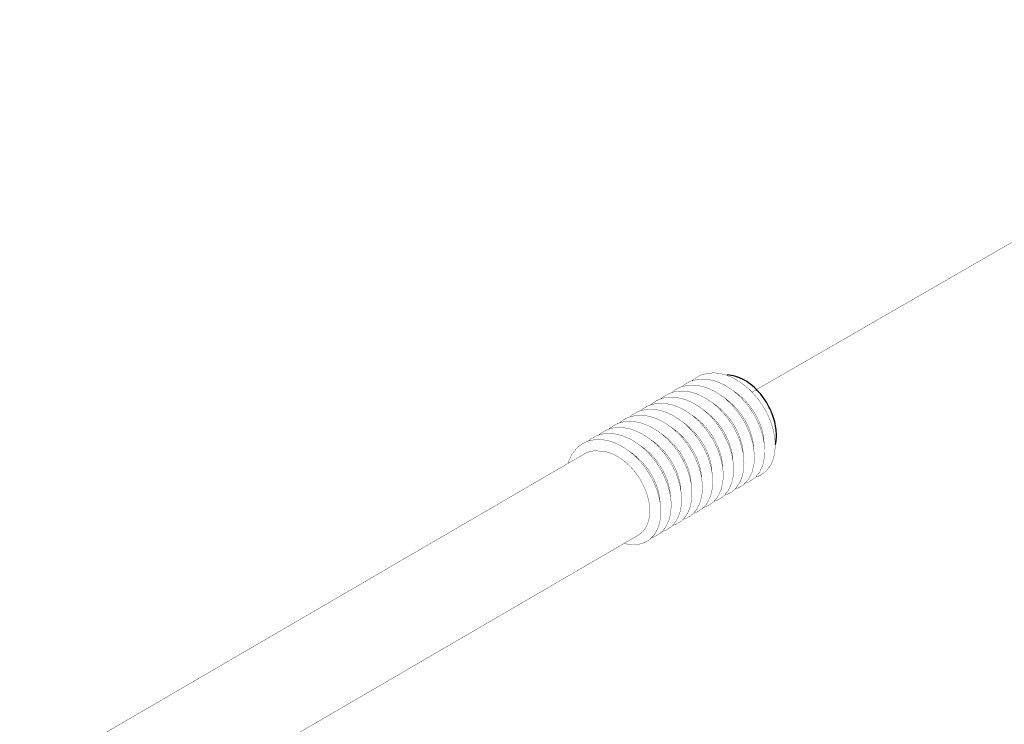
# Model space of a CAD drawing. Header units: millimetres. Extents: x -1449 to 178, y 1446 to 3804.
# Tile 6 of 20: x -1031 to -985, y 1847 to 1880. Entities that reach past the tile are written whole.
import ezdxf

# ---------------------------------------------------------------- set-up
doc = ezdxf.new("R2010")
doc.units = ezdxf.units.MM
doc.linetypes.add('DOT_CENTER', pattern=[14, 12, -1, 0, -1])
doc.layers.add('1', color=7, linetype='Continuous')

# ---------------------------------------------------------------- blocks, each defined once
blk = doc.blocks.new('124100000342A-M3X60___19', base_point=(235.313, 26.294))
at = {"color": 7, "linetype": 'Continuous', "const_width": 0.01}
for points in [[(276.452, 53.971), (276.612, 54.023)], [(276.612, 54.023), (276.695, 54.038)], [(276.695, 54.038), (276.872, 54.047)], [(276.872, 54.047), (276.961, 54.041)], [(276.961, 54.041), (277.148, 54.007)], [(277.148, 54.007), (277.24, 53.981)], [(275.913, 53.652), (276.117, 53.778)], [(276.117, 53.778), (276.131, 53.784)], [(276.131, 53.784), (276.359, 53.849)], [(276.194, 53.802), (276.239, 53.842)], [(276.239, 53.842), (276.383, 53.938)], [(276.359, 53.849), (276.375, 53.851)], [(276.375, 53.851), (276.625, 53.857)], [(276.383, 53.938), (276.452, 53.971)], [(276.625, 53.857), (276.641, 53.855)], [(276.641, 53.855), (276.893, 53.802)], [(276.893, 53.802), (276.919, 53.794)], [(276.919, 53.794), (277.174, 53.686)], [(277.24, 53.981), (277.275, 53.983)], [(277.24, 53.981), (277.423, 53.908)], [(277.423, 53.908), (277.52, 53.859)], [(277.52, 53.859), (277.698, 53.749)], [(277.698, 53.749), (277.792, 53.68)], [(275.374, 53.351), (275.491, 53.41)], [(275.491, 53.41), (275.605, 53.45)], [(275.566, 53.436), (275.599, 53.469)], [(275.599, 53.469), (275.647, 53.506)], [(275.605, 53.45), (275.735, 53.477)], [(275.647, 53.506), (275.811, 53.598)], [(275.735, 53.477), (275.863, 53.487)], [(275.811, 53.598), (275.868, 53.62)], [(275.863, 53.487), (276.001, 53.481)], [(275.868, 53.62), (276.055, 53.665)], [(275.889, 53.625), (275.913, 53.652)], [(276.001, 53.481), (276.133, 53.46)], [(276.055, 53.665), (276.11, 53.671)], [(276.11, 53.671), (276.321, 53.668)], [(276.133, 53.46), (276.278, 53.421)], [(276.278, 53.421), (276.403, 53.375)], [(276.321, 53.668), (276.381, 53.66)], [(276.381, 53.66), (276.599, 53.607)], [(276.599, 53.607), (276.661, 53.586)], [(276.661, 53.586), (276.879, 53.486)], [(276.879, 53.486), (276.932, 53.456)], [(276.932, 53.456), (277.151, 53.307)], [(277.174, 53.686), (277.2, 53.672)], [(277.2, 53.672), (277.448, 53.512)], [(277.448, 53.512), (277.472, 53.494)], [(277.472, 53.494), (277.696, 53.296)], [(277.486, 53.482), (277.532, 53.452)], [(277.532, 53.452), (277.602, 53.402)], [(277.602, 53.402), (277.633, 53.378)], [(277.792, 53.68), (277.961, 53.537)], [(277.961, 53.537), (278.046, 53.453)], [(278.046, 53.453), (278.193, 53.288)], [(274.85, 53.038), (275.078, 53.103)], [(274.913, 53.056), (274.958, 53.096)], [(274.958, 53.096), (275.102, 53.192)], [(275.078, 53.103), (275.094, 53.105)], [(275.094, 53.105), (275.343, 53.11)], [(275.102, 53.192), (275.17, 53.225)], [(275.17, 53.225), (275.331, 53.277)], [(275.24, 53.248), (275.278, 53.283)], [(275.278, 53.283), (275.374, 53.351)], [(275.331, 53.277), (275.414, 53.292)], [(275.343, 53.11), (275.359, 53.109)], [(275.359, 53.109), (275.611, 53.056)], [(275.414, 53.292), (275.59, 53.301)], [(275.59, 53.301), (275.68, 53.295)], [(275.68, 53.295), (275.867, 53.261)], [(275.867, 53.261), (275.958, 53.235)], [(275.958, 53.235), (276.141, 53.162)], [(276.141, 53.162), (276.238, 53.112)], [(276.238, 53.112), (276.417, 53.003)], [(276.403, 53.375), (276.558, 53.299)], [(276.558, 53.299), (276.682, 53.225)], [(276.682, 53.225), (276.831, 53.12)], [(276.831, 53.12), (276.95, 53.021)], [(276.831, 53.12), (276.891, 53.079)], [(277.151, 53.307), (277.212, 53.266)], [(277.168, 53.294), (277.212, 53.266)], [(277.212, 53.266), (277.234, 53.251)], [(277.212, 53.266), (277.405, 53.08)], [(277.234, 53.251), (277.281, 53.216)], [(277.281, 53.216), (277.312, 53.192)], [(277.312, 53.192), (277.41, 53.109)], [(277.41, 53.109), (277.464, 53.057)], [(277.633, 53.378), (277.679, 53.34)], [(277.679, 53.34), (277.73, 53.295)], [(277.696, 53.296), (277.725, 53.266)], [(277.725, 53.266), (277.926, 53.032)], [(277.73, 53.295), (277.815, 53.214)], [(277.815, 53.214), (277.901, 53.121)], [(277.901, 53.121), (277.912, 53.108)], [(277.912, 53.108), (277.995, 53.005)], [(278.193, 53.288), (278.272, 53.185)], [(278.272, 53.185), (278.396, 53)], [(274.366, 52.76), (274.53, 52.852)], [(274.53, 52.852), (274.586, 52.874)], [(274.586, 52.874), (274.773, 52.919)], [(274.607, 52.879), (274.632, 52.905)], [(274.632, 52.905), (274.835, 53.032)], [(274.773, 52.919), (274.829, 52.925)], [(274.829, 52.925), (275.039, 52.922)], [(274.835, 53.032), (274.85, 53.038)], [(275.039, 52.922), (275.1, 52.914)], [(275.1, 52.914), (275.317, 52.861)], [(275.317, 52.861), (275.379, 52.84)], [(275.379, 52.84), (275.598, 52.74)], [(275.611, 53.056), (275.638, 53.048)], [(275.638, 53.048), (275.893, 52.939)], [(275.893, 52.939), (275.918, 52.926)], [(275.918, 52.926), (276.167, 52.766)], [(276.417, 53.003), (276.511, 52.934)], [(276.511, 52.934), (276.68, 52.791)], [(276.529, 52.919), (276.571, 52.892)], [(276.571, 52.892), (276.581, 52.884)], [(276.581, 52.884), (276.64, 52.842)], [(276.64, 52.842), (276.672, 52.817)], [(276.672, 52.817), (276.769, 52.734)], [(276.68, 52.791), (276.765, 52.707)], [(276.891, 53.079), (276.961, 53.029)], [(276.95, 53.021), (277.085, 52.893)], [(276.961, 53.029), (276.992, 53.005)], [(276.992, 53.005), (277.019, 52.983)], [(277.019, 52.983), (277.089, 52.922)], [(277.085, 52.893), (277.191, 52.777)], [(277.089, 52.922), (277.174, 52.84)], [(277.174, 52.84), (277.244, 52.765)], [(277.405, 53.08), (277.452, 53.03)], [(277.452, 53.03), (277.631, 52.812)], [(277.464, 53.057), (277.494, 53.027)], [(277.494, 53.027), (277.591, 52.921)], [(277.591, 52.921), (277.684, 52.805)], [(277.631, 52.812), (277.666, 52.764)], [(277.684, 52.805), (277.752, 52.71)], [(277.926, 53.032), (277.952, 52.998)], [(277.952, 52.998), (278.122, 52.737)], [(277.995, 53.005), (278.005, 52.991)], [(278.005, 52.991), (278.071, 52.897)], [(278.071, 52.897), (278.092, 52.866)], [(278.092, 52.866), (278.142, 52.784)], [(278.396, 53), (278.462, 52.887)], [(278.462, 52.887), (278.561, 52.688)], [(273.889, 52.479), (274.049, 52.531)], [(273.959, 52.502), (273.997, 52.537)], [(273.997, 52.537), (274.092, 52.604)], [(274.049, 52.531), (274.132, 52.546)], [(274.092, 52.604), (274.209, 52.664)], [(274.132, 52.546), (274.309, 52.555)], [(274.209, 52.664), (274.323, 52.704)], [(274.284, 52.69), (274.317, 52.723)], [(274.309, 52.555), (274.398, 52.549)], [(274.317, 52.723), (274.366, 52.76)], [(274.323, 52.704), (274.453, 52.731)], [(274.398, 52.549), (274.585, 52.515)], [(274.453, 52.731), (274.582, 52.74)], [(274.582, 52.74), (274.719, 52.735)], [(274.585, 52.515), (274.677, 52.489)], [(274.677, 52.489), (274.86, 52.416)], [(274.719, 52.735), (274.852, 52.714)], [(274.852, 52.714), (274.997, 52.675)], [(274.997, 52.675), (275.121, 52.628)], [(275.121, 52.628), (275.277, 52.553)], [(275.277, 52.553), (275.401, 52.478)], [(275.598, 52.74), (275.651, 52.71)], [(275.651, 52.71), (275.87, 52.561)], [(275.87, 52.561), (275.93, 52.52)], [(275.887, 52.548), (275.93, 52.52)], [(275.93, 52.52), (275.953, 52.504)], [(275.93, 52.52), (276.124, 52.334)], [(275.953, 52.504), (276, 52.47)], [(276.167, 52.766), (276.19, 52.748)], [(276.19, 52.748), (276.414, 52.55)], [(276.204, 52.736), (276.251, 52.706)], [(276.251, 52.706), (276.32, 52.656)], [(276.32, 52.656), (276.351, 52.632)], [(276.351, 52.632), (276.397, 52.594)], [(276.397, 52.594), (276.449, 52.549)], [(276.414, 52.55), (276.444, 52.52)], [(276.444, 52.52), (276.645, 52.286)], [(276.449, 52.549), (276.533, 52.468)], [(276.765, 52.707), (276.911, 52.542)], [(276.769, 52.734), (276.82, 52.686)], [(276.82, 52.686), (276.854, 52.653)], [(276.854, 52.653), (276.951, 52.548)], [(276.911, 52.542), (276.99, 52.439)], [(276.951, 52.548), (277.022, 52.46)], [(277.191, 52.777), (277.311, 52.626)], [(277.244, 52.765), (277.271, 52.735)], [(277.271, 52.735), (277.354, 52.632)], [(277.311, 52.626), (277.393, 52.507)], [(277.354, 52.632), (277.364, 52.618)], [(277.364, 52.618), (277.431, 52.523)], [(277.393, 52.507), (277.5, 52.328)], [(277.431, 52.523), (277.501, 52.411)], [(277.666, 52.764), (277.821, 52.515)], [(277.752, 52.71), (277.822, 52.597)], [(277.821, 52.515), (277.849, 52.462)], [(277.822, 52.597), (277.844, 52.558)], [(277.844, 52.558), (277.851, 52.546)], [(277.851, 52.546), (277.885, 52.482)], [(278.122, 52.737), (278.142, 52.701)], [(278.142, 52.784), (278.165, 52.744)], [(278.142, 52.701), (278.27, 52.433)], [(278.165, 52.744), (278.205, 52.668)], [(278.205, 52.668), (278.246, 52.583)], [(278.246, 52.583), (278.261, 52.55)], [(278.261, 52.55), (278.289, 52.482)], [(278.561, 52.688), (278.609, 52.572)], [(278.609, 52.572), (278.676, 52.374)], [(273.35, 52.159), (273.554, 52.286)], [(273.554, 52.286), (273.568, 52.292)], [(273.568, 52.292), (273.796, 52.357)], [(273.631, 52.31), (273.676, 52.35)], [(273.676, 52.35), (273.82, 52.446)], [(273.796, 52.357), (273.812, 52.359)], [(273.812, 52.359), (274.062, 52.364)], [(273.82, 52.446), (273.889, 52.479)], [(274.062, 52.364), (274.078, 52.363)], [(274.078, 52.363), (274.33, 52.31)], [(274.33, 52.31), (274.356, 52.302)], [(274.356, 52.302), (274.611, 52.193)], [(274.611, 52.193), (274.637, 52.18)], [(274.86, 52.416), (274.957, 52.366)], [(274.957, 52.366), (275.135, 52.256)], [(275.135, 52.256), (275.229, 52.188)], [(275.229, 52.188), (275.398, 52.044)], [(275.401, 52.478), (275.549, 52.374)], [(275.549, 52.374), (275.669, 52.275)], [(275.549, 52.374), (275.61, 52.333)], [(275.61, 52.333), (275.679, 52.283)], [(275.669, 52.275), (275.803, 52.146)], [(275.679, 52.283), (275.71, 52.258)], [(275.71, 52.258), (275.737, 52.237)], [(275.737, 52.237), (275.808, 52.176)], [(276, 52.47), (276.031, 52.445)], [(276.031, 52.445), (276.128, 52.362)], [(276.124, 52.334), (276.171, 52.284)], [(276.128, 52.362), (276.182, 52.311)], [(276.171, 52.284), (276.35, 52.066)], [(276.182, 52.311), (276.213, 52.281)], [(276.213, 52.281), (276.31, 52.175)], [(276.533, 52.468), (276.619, 52.375)], [(276.619, 52.375), (276.63, 52.362)], [(276.63, 52.362), (276.713, 52.259)], [(276.645, 52.286), (276.67, 52.252)], [(276.67, 52.252), (276.84, 51.991)], [(276.713, 52.259), (276.723, 52.245)], [(276.723, 52.245), (276.79, 52.15)], [(276.99, 52.439), (277.115, 52.254)], [(277.022, 52.46), (277.044, 52.432)], [(277.044, 52.432), (277.11, 52.337)], [(277.11, 52.337), (277.18, 52.225)], [(277.115, 52.254), (277.18, 52.141)], [(277.18, 52.225), (277.197, 52.196)], [(277.197, 52.196), (277.203, 52.185)], [(277.203, 52.185), (277.243, 52.109)], [(277.5, 52.328), (277.567, 52.198)], [(277.501, 52.411), (277.524, 52.371)], [(277.524, 52.371), (277.564, 52.295)], [(277.564, 52.295), (277.594, 52.234)], [(277.567, 52.198), (277.647, 52.012)], [(277.594, 52.234), (277.62, 52.177)], [(277.849, 52.462), (277.968, 52.199)], [(277.885, 52.482), (277.941, 52.363)], [(277.941, 52.363), (277.968, 52.296)], [(277.968, 52.296), (277.979, 52.269)], [(277.968, 52.199), (277.989, 52.144)], [(277.979, 52.269), (277.988, 52.243)], [(277.988, 52.243), (278.028, 52.123)], [(278.27, 52.433), (278.288, 52.385)], [(278.288, 52.385), (278.376, 52.111)], [(278.289, 52.482), (278.309, 52.43)], [(278.309, 52.43), (278.348, 52.309)], [(278.348, 52.309), (278.351, 52.298)], [(278.351, 52.298), (278.373, 52.215)], [(278.373, 52.215), (278.379, 52.189)], [(278.379, 52.189), (278.401, 52.07)], [(278.676, 52.374), (278.708, 52.25)], [(278.708, 52.25), (278.743, 52.056)], [(272.811, 51.858), (272.928, 51.918)], [(272.928, 51.918), (273.042, 51.958)], [(273.003, 51.944), (273.036, 51.977)], [(273.036, 51.977), (273.084, 52.014)], [(273.042, 51.958), (273.172, 51.984)], [(273.084, 52.014), (273.248, 52.105)], [(273.172, 51.984), (273.3, 51.994)], [(273.248, 52.105), (273.305, 52.128)], [(273.3, 51.994), (273.438, 51.988)], [(273.305, 52.128), (273.492, 52.173)], [(273.326, 52.133), (273.35, 52.159)], [(273.438, 51.988), (273.57, 51.968)], [(273.492, 52.173), (273.547, 52.179)], [(273.547, 52.179), (273.758, 52.176)], [(273.57, 51.968), (273.715, 51.929)], [(273.715, 51.929), (273.84, 51.882)], [(273.758, 52.176), (273.818, 52.168)], [(273.818, 52.168), (274.036, 52.115)], [(273.84, 51.882), (273.995, 51.806)], [(274.036, 52.115), (274.098, 52.093)], [(274.098, 52.093), (274.316, 51.994)], [(274.316, 51.994), (274.369, 51.964)], [(274.369, 51.964), (274.588, 51.815)], [(274.637, 52.18), (274.885, 52.02)], [(274.885, 52.02), (274.909, 52.002)], [(274.909, 52.002), (275.133, 51.804)], [(274.923, 51.99), (274.969, 51.96)], [(274.969, 51.96), (275.039, 51.91)], [(275.039, 51.91), (275.07, 51.886)], [(275.07, 51.886), (275.115, 51.848)], [(275.247, 52.173), (275.289, 52.146)], [(275.289, 52.146), (275.3, 52.138)], [(275.3, 52.138), (275.359, 52.095)], [(275.359, 52.095), (275.39, 52.071)], [(275.39, 52.071), (275.487, 51.988)], [(275.398, 52.044), (275.483, 51.961)], [(275.483, 51.961), (275.63, 51.795)], [(275.487, 51.988), (275.539, 51.94)], [(275.539, 51.94), (275.572, 51.907)], [(275.572, 51.907), (275.669, 51.802)], [(275.803, 52.146), (275.909, 52.031)], [(275.808, 52.176), (275.892, 52.094)], [(275.892, 52.094), (275.963, 52.019)], [(275.909, 52.031), (276.029, 51.88)], [(275.963, 52.019), (275.99, 51.988)], [(275.99, 51.988), (276.073, 51.886)], [(276.073, 51.886), (276.083, 51.872)], [(276.31, 52.175), (276.403, 52.059)], [(276.35, 52.066), (276.384, 52.018)], [(276.384, 52.018), (276.54, 51.768)], [(276.403, 52.059), (276.47, 51.963)], [(276.47, 51.963), (276.54, 51.851)], [(276.79, 52.15), (276.81, 52.12)], [(276.81, 52.12), (276.86, 52.038)], [(276.84, 51.991), (276.86, 51.955)], [(276.86, 52.038), (276.883, 51.998)], [(276.86, 51.955), (276.988, 51.687)], [(276.883, 51.998), (276.924, 51.922)], [(276.924, 51.922), (276.965, 51.837)], [(277.18, 52.141), (277.279, 51.942)], [(277.243, 52.109), (277.299, 51.99)], [(277.279, 51.942), (277.328, 51.826)], [(277.299, 51.99), (277.327, 51.922)], [(277.327, 51.922), (277.334, 51.905)], [(277.334, 51.905), (277.346, 51.87)], [(277.62, 52.177), (277.648, 52.109)], [(277.647, 52.012), (277.695, 51.875)], [(277.648, 52.109), (277.668, 52.057)], [(277.668, 52.057), (277.704, 51.946)], [(277.704, 51.946), (277.707, 51.936)], [(277.707, 51.936), (277.732, 51.842)], [(277.989, 52.144), (278.067, 51.877)], [(278.028, 52.123), (278.052, 52.029)], [(278.052, 52.029), (278.058, 52.003)], [(278.058, 52.003), (278.064, 51.976)], [(278.064, 51.976), (278.081, 51.884)], [(278.081, 51.884), (278.097, 51.694)], [(278.376, 52.111), (278.387, 52.064)], [(278.387, 52.064), (278.431, 51.793)], [(278.401, 52.07), (278.409, 52.01)], [(278.409, 52.01), (278.414, 51.954)], [(278.414, 51.954), (278.416, 51.885)], [(278.743, 52.056), (278.755, 51.936)], [(278.755, 51.936), (278.758, 51.75)], [(272.49, 51.523), (272.543, 51.605)], [(272.543, 51.605), (272.625, 51.706)], [(272.625, 51.706), (272.715, 51.791)], [(272.715, 51.791), (272.811, 51.858)], [(272.901, 51.563), (272.952, 51.587)], [(272.952, 51.587), (272.988, 51.601)], [(272.988, 51.601), (273.03, 51.615)], [(273.03, 51.615), (273.079, 51.628)], [(273.079, 51.628), (273.157, 51.643)], [(273.157, 51.643), (273.175, 51.645)], [(273.175, 51.645), (273.481, 51.633)], [(273.481, 51.633), (273.513, 51.626)], [(273.513, 51.626), (273.587, 51.607)], [(273.587, 51.607), (273.614, 51.599)], [(273.614, 51.599), (273.693, 51.57)], [(273.995, 51.806), (274.119, 51.732)], [(274.119, 51.732), (274.268, 51.627)], [(274.268, 51.627), (274.387, 51.529)], [(274.268, 51.627), (274.328, 51.587)], [(274.328, 51.587), (274.398, 51.537)], [(274.588, 51.815), (274.649, 51.774)], [(274.605, 51.802), (274.649, 51.774)], [(274.649, 51.774), (274.671, 51.758)], [(274.649, 51.774), (274.842, 51.587)], [(274.671, 51.758), (274.718, 51.724)], [(274.718, 51.724), (274.749, 51.699)], [(274.749, 51.699), (274.847, 51.616)], [(274.842, 51.587), (274.889, 51.538)], [(274.847, 51.616), (274.901, 51.565)], [(275.115, 51.848), (275.167, 51.803)], [(275.133, 51.804), (275.162, 51.774)], [(275.162, 51.774), (275.363, 51.54)], [(275.167, 51.803), (275.252, 51.721)], [(275.252, 51.721), (275.338, 51.628)], [(275.338, 51.628), (275.349, 51.615)], [(275.349, 51.615), (275.432, 51.512)], [(275.63, 51.795), (275.709, 51.693)], [(275.669, 51.802), (275.74, 51.714)], [(275.709, 51.693), (275.833, 51.508)], [(275.74, 51.714), (275.762, 51.686)], [(275.762, 51.686), (275.829, 51.591)], [(275.829, 51.591), (275.899, 51.478)], [(276.029, 51.88), (276.112, 51.76)], [(276.083, 51.872), (276.149, 51.777)], [(276.112, 51.76), (276.219, 51.582)], [(276.149, 51.777), (276.22, 51.665)], [(276.219, 51.582), (276.285, 51.452)], [(276.22, 51.665), (276.242, 51.625)], [(276.242, 51.625), (276.283, 51.549)], [(276.54, 51.851), (276.563, 51.812)], [(276.54, 51.768), (276.568, 51.715)], [(276.563, 51.812), (276.57, 51.8)], [(276.568, 51.715), (276.687, 51.453)], [(276.57, 51.8), (276.604, 51.735)], [(276.604, 51.735), (276.659, 51.617)], [(276.659, 51.617), (276.687, 51.55)], [(276.965, 51.837), (276.98, 51.803)], [(276.98, 51.803), (277.008, 51.736)], [(276.988, 51.687), (277.007, 51.639)], [(277.007, 51.639), (277.094, 51.365)], [(277.008, 51.736), (277.027, 51.684)], [(277.027, 51.684), (277.067, 51.563)], [(277.328, 51.826), (277.394, 51.628)], [(277.346, 51.87), (277.386, 51.75)], [(277.386, 51.75), (277.411, 51.655)], [(277.394, 51.628), (277.426, 51.504)], [(277.411, 51.655), (277.417, 51.63)], [(277.417, 51.63), (277.421, 51.613)], [(277.421, 51.613), (277.44, 51.511)], [(277.695, 51.875), (277.746, 51.69)], [(277.732, 51.842), (277.738, 51.816)], [(277.738, 51.816), (277.76, 51.697)], [(277.746, 51.69), (277.773, 51.557)], [(277.76, 51.697), (277.765, 51.659)], [(277.765, 51.659), (277.773, 51.581)], [(277.773, 51.581), (277.774, 51.543)], [(278.067, 51.877), (278.077, 51.832)], [(278.077, 51.832), (278.114, 51.563)], [(278.097, 51.694), (278.097, 51.684)], [(278.431, 51.793), (278.435, 51.749)], [(278.435, 51.749), (278.434, 51.503)], [(278.749, 51.64), (278.721, 51.478)], [(278.758, 51.75), (278.749, 51.64)], [(278.768, 51.842), (278.757, 51.802)], [(240.088, 32.459), (272.87, 51.546)], [(272.38, 51.261), (272.415, 51.369)], [(272.415, 51.369), (272.49, 51.523)], [(272.87, 51.546), (272.901, 51.563)], [(273.693, 51.57), (273.762, 51.541)], [(273.762, 51.541), (273.8, 51.523)], [(273.8, 51.523), (273.849, 51.497)], [(273.849, 51.497), (273.905, 51.466)], [(273.905, 51.466), (274.008, 51.399)], [(274.008, 51.399), (274.018, 51.392)], [(274.018, 51.392), (274.077, 51.349)], [(274.077, 51.349), (274.109, 51.325)], [(274.109, 51.325), (274.206, 51.242)], [(274.387, 51.529), (274.522, 51.4)], [(274.398, 51.537), (274.429, 51.512)], [(274.429, 51.512), (274.456, 51.491)], [(274.456, 51.491), (274.526, 51.429)], [(274.522, 51.4), (274.628, 51.285)], [(274.526, 51.429), (274.611, 51.348)], [(274.611, 51.348), (274.681, 51.273)], [(274.628, 51.285), (274.748, 51.133)], [(274.889, 51.538), (275.068, 51.32)], [(274.901, 51.565), (274.931, 51.535)], [(274.931, 51.535), (275.028, 51.429)], [(275.028, 51.429), (275.121, 51.312)], [(275.068, 51.32), (275.103, 51.272)], [(275.121, 51.312), (275.189, 51.217)], [(275.363, 51.54), (275.389, 51.506)], [(275.389, 51.506), (275.559, 51.245)], [(275.432, 51.512), (275.442, 51.499)], [(275.442, 51.499), (275.508, 51.404)], [(275.508, 51.404), (275.529, 51.374)], [(275.529, 51.374), (275.579, 51.292)], [(275.579, 51.292), (275.602, 51.252)], [(275.833, 51.508), (275.899, 51.395)], [(275.899, 51.478), (275.916, 51.449)], [(275.899, 51.395), (275.998, 51.196)], [(275.916, 51.449), (275.921, 51.439)], [(275.921, 51.439), (275.962, 51.363)], [(275.962, 51.363), (276.017, 51.244)], [(276.283, 51.549), (276.313, 51.488)], [(276.285, 51.452), (276.365, 51.266)], [(276.313, 51.488), (276.339, 51.43)], [(276.339, 51.43), (276.367, 51.363)], [(276.367, 51.363), (276.386, 51.31)], [(276.386, 51.31), (276.423, 51.2)], [(276.687, 51.55), (276.697, 51.522)], [(276.687, 51.453), (276.707, 51.397)], [(276.697, 51.522), (276.707, 51.497)], [(276.707, 51.497), (276.746, 51.377)], [(276.707, 51.397), (276.786, 51.131)], [(276.746, 51.377), (276.771, 51.283)], [(276.771, 51.283), (276.777, 51.256)], [(277.067, 51.563), (277.07, 51.552)], [(277.07, 51.552), (277.091, 51.469)], [(277.091, 51.469), (277.097, 51.443)], [(277.094, 51.365), (277.106, 51.318)], [(277.097, 51.443), (277.119, 51.324)], [(277.106, 51.318), (277.15, 51.047)], [(277.119, 51.324), (277.127, 51.264)], [(277.426, 51.504), (277.461, 51.31)], [(277.44, 51.511), (277.456, 51.345)], [(277.461, 51.31), (277.473, 51.19)], [(277.773, 51.557), (277.794, 51.376)], [(277.794, 51.376), (277.798, 51.262)], [(278.117, 51.519), (278.108, 51.267)], [(278.114, 51.563), (278.117, 51.519)], [(278.429, 51.454), (278.384, 51.232)], [(278.434, 51.503), (278.429, 51.454)], [(278.691, 51.375), (278.632, 51.237)], [(278.721, 51.478), (278.691, 51.375)], [(274.206, 51.242), (274.257, 51.194)], [(274.257, 51.194), (274.29, 51.161)], [(274.29, 51.161), (274.388, 51.055)], [(274.388, 51.055), (274.459, 50.968)], [(274.681, 51.273), (274.708, 51.242)], [(274.708, 51.242), (274.791, 51.139)], [(274.748, 51.133), (274.83, 51.014)], [(274.791, 51.139), (274.801, 51.126)], [(274.801, 51.126), (274.868, 51.031)], [(274.83, 51.014), (274.937, 50.836)], [(274.868, 51.031), (274.938, 50.919)], [(275.103, 51.272), (275.258, 51.022)], [(275.189, 51.217), (275.259, 51.105)], [(275.258, 51.022), (275.286, 50.969)], [(275.259, 51.105), (275.281, 51.066)], [(275.281, 51.066), (275.288, 51.054)], [(275.288, 51.054), (275.322, 50.989)], [(275.322, 50.989), (275.378, 50.871)], [(275.559, 51.245), (275.579, 51.209)], [(275.579, 51.209), (275.707, 50.941)], [(275.602, 51.252), (275.642, 51.176)], [(275.642, 51.176), (275.683, 51.091)], [(275.683, 51.091), (275.698, 51.057)], [(275.698, 51.057), (275.726, 50.99)], [(275.726, 50.99), (275.746, 50.937)], [(275.998, 51.196), (276.046, 51.08)], [(276.017, 51.244), (276.045, 51.176)], [(276.045, 51.176), (276.052, 51.159)], [(276.046, 51.08), (276.113, 50.882)], [(276.052, 51.159), (276.065, 51.124)], [(276.065, 51.124), (276.105, 51.004)], [(276.105, 51.004), (276.13, 50.909)], [(276.365, 51.266), (276.414, 51.128)], [(276.414, 51.128), (276.465, 50.944)], [(276.423, 51.2), (276.426, 51.19)], [(276.426, 51.19), (276.451, 51.096)], [(276.451, 51.096), (276.457, 51.07)], [(276.457, 51.07), (276.479, 50.951)], [(276.777, 51.256), (276.783, 51.229)], [(276.783, 51.229), (276.799, 51.138)], [(276.786, 51.131), (276.796, 51.086)], [(276.796, 51.086), (276.833, 50.817)], [(276.799, 51.138), (276.816, 50.948)], [(277.127, 51.264), (277.132, 51.208)], [(277.132, 51.208), (277.135, 51.139)], [(277.15, 51.047), (277.153, 51.003)], [(277.153, 51.003), (277.152, 50.757)], [(277.476, 51.004), (277.468, 50.894)], [(277.473, 51.19), (277.476, 51.004)], [(277.771, 50.976), (277.729, 50.817)], [(277.787, 51.081), (277.771, 50.976)], [(277.798, 51.262), (277.787, 51.081)], [(278.04, 50.974), (277.942, 50.779)], [(278.05, 51.002), (278.04, 50.974)], [(278.103, 51.226), (278.05, 51.002)], [(278.108, 51.267), (278.103, 51.226)], [(278.284, 50.999), (278.263, 50.965)], [(278.37, 51.189), (278.284, 50.999)], [(278.43, 50.977), (278.322, 50.903)], [(278.384, 51.232), (278.37, 51.189)], [(278.496, 51.041), (278.43, 50.977)], [(278.583, 51.152), (278.496, 51.041)], [(278.632, 51.237), (278.583, 51.152)], [(274.459, 50.968), (274.481, 50.94)], [(274.481, 50.94), (274.547, 50.845)], [(274.547, 50.845), (274.617, 50.732)], [(274.617, 50.732), (274.634, 50.703)], [(274.634, 50.703), (274.64, 50.693)], [(274.64, 50.693), (274.68, 50.616)], [(274.937, 50.836), (275.004, 50.706)], [(274.938, 50.919), (274.961, 50.879)], [(274.961, 50.879), (275.001, 50.803)], [(275.001, 50.803), (275.031, 50.741)], [(275.004, 50.706), (275.084, 50.52)], [(275.031, 50.741), (275.057, 50.684)], [(275.057, 50.684), (275.085, 50.617)], [(275.286, 50.969), (275.405, 50.706)], [(275.378, 50.871), (275.405, 50.803)], [(275.405, 50.803), (275.416, 50.776)], [(275.405, 50.706), (275.426, 50.651)], [(275.416, 50.776), (275.425, 50.751)], [(275.425, 50.751), (275.465, 50.63)], [(275.707, 50.941), (275.725, 50.893)], [(275.725, 50.893), (275.813, 50.619)], [(275.746, 50.937), (275.785, 50.817)], [(275.785, 50.817), (275.788, 50.806)], [(275.788, 50.806), (275.81, 50.723)], [(275.81, 50.723), (275.816, 50.697)], [(275.816, 50.697), (275.838, 50.578)], [(276.113, 50.882), (276.145, 50.758)], [(276.13, 50.909), (276.136, 50.884)], [(276.136, 50.884), (276.139, 50.867)], [(276.139, 50.867), (276.158, 50.765)], [(276.145, 50.758), (276.18, 50.564)], [(276.158, 50.765), (276.174, 50.599)], [(276.465, 50.944), (276.491, 50.811)], [(276.479, 50.951), (276.484, 50.913)], [(276.484, 50.913), (276.492, 50.835)], [(276.491, 50.811), (276.513, 50.63)], [(276.492, 50.835), (276.493, 50.797)], [(276.816, 50.948), (276.816, 50.938)], [(276.835, 50.772), (276.827, 50.521)], [(276.833, 50.817), (276.835, 50.772)], [(277.147, 50.708), (277.103, 50.486)], [(277.152, 50.757), (277.147, 50.708)], [(277.439, 50.732), (277.409, 50.629)], [(277.468, 50.894), (277.439, 50.732)], [(277.692, 50.723), (277.621, 50.592)], [(277.729, 50.817), (277.692, 50.723)], [(277.926, 50.756), (277.788, 50.605)], [(277.916, 50.674), (277.83, 50.65)], [(277.957, 50.693), (277.916, 50.674)], [(277.942, 50.779), (277.926, 50.756)], [(278.109, 50.791), (277.957, 50.693)], [(278.143, 50.822), (278.109, 50.791)], [(278.263, 50.965), (278.143, 50.822)], [(278.237, 50.861), (278.154, 50.835)], [(278.322, 50.903), (278.237, 50.861)], [(274.68, 50.616), (274.736, 50.498)], [(274.736, 50.498), (274.764, 50.43)], [(274.764, 50.43), (274.771, 50.413)], [(274.771, 50.413), (274.783, 50.378)], [(274.783, 50.378), (274.823, 50.258)], [(275.084, 50.52), (275.132, 50.382)], [(275.085, 50.617), (275.105, 50.564)], [(275.105, 50.564), (275.141, 50.454)], [(275.132, 50.382), (275.183, 50.198)], [(275.141, 50.454), (275.144, 50.444)], [(275.144, 50.444), (275.169, 50.35)], [(275.426, 50.651), (275.504, 50.385)], [(275.465, 50.63), (275.489, 50.536)], [(275.489, 50.536), (275.495, 50.51)], [(275.495, 50.51), (275.501, 50.483)], [(275.501, 50.483), (275.518, 50.392)], [(275.504, 50.385), (275.514, 50.34)], [(275.518, 50.392), (275.534, 50.202)], [(275.813, 50.619), (275.824, 50.571)], [(275.824, 50.571), (275.868, 50.301)], [(275.838, 50.578), (275.846, 50.517)], [(275.846, 50.517), (275.851, 50.462)], [(275.851, 50.462), (275.853, 50.393)], [(276.18, 50.564), (276.192, 50.443)], [(276.192, 50.443), (276.195, 50.258)], [(276.516, 50.516), (276.506, 50.335)], [(276.513, 50.63), (276.516, 50.516)], [(276.822, 50.48), (276.769, 50.256)], [(276.827, 50.521), (276.822, 50.48)], [(277.089, 50.443), (277.003, 50.253)], [(277.103, 50.486), (277.089, 50.443)], [(277.301, 50.405), (277.214, 50.295)], [(277.407, 50.371), (277.276, 50.302)], [(277.351, 50.491), (277.301, 50.405)], [(277.409, 50.629), (277.351, 50.491)], [(277.468, 50.418), (277.407, 50.371)], [(277.567, 50.519), (277.468, 50.418)], [(277.578, 50.48), (277.515, 50.466)], [(277.621, 50.592), (277.567, 50.519)], [(277.596, 50.487), (277.578, 50.48)], [(277.767, 50.588), (277.596, 50.487)], [(277.788, 50.605), (277.767, 50.588)], [(274.823, 50.258), (274.848, 50.163)], [(274.848, 50.163), (274.854, 50.137)], [(274.854, 50.137), (274.858, 50.121)], [(274.858, 50.121), (274.877, 50.019)], [(275.169, 50.35), (275.175, 50.324)], [(275.175, 50.324), (275.197, 50.205)], [(275.183, 50.198), (275.21, 50.065)], [(275.197, 50.205), (275.202, 50.167)], [(275.202, 50.167), (275.21, 50.089)], [(275.21, 50.089), (275.211, 50.051)], [(275.21, 50.065), (275.231, 49.884)], [(275.514, 50.34), (275.551, 50.07)], [(275.534, 50.202), (275.534, 50.192)], [(275.551, 50.07), (275.554, 50.026)], [(275.868, 50.301), (275.872, 50.257)], [(275.872, 50.257), (275.871, 50.011)], [(276.186, 50.148), (276.158, 49.986)], [(276.195, 50.258), (276.186, 50.148)], [(276.447, 50.071), (276.41, 49.977)], [(276.489, 50.23), (276.447, 50.071)], [(276.506, 50.335), (276.489, 50.23)], [(276.759, 50.228), (276.66, 50.033)], [(276.769, 50.256), (276.759, 50.228)], [(276.861, 50.075), (276.827, 50.045)], [(276.981, 50.219), (276.861, 50.075)], [(276.955, 50.115), (276.872, 50.089)], [(277.041, 50.157), (276.955, 50.115)], [(277.003, 50.253), (276.981, 50.219)], [(277.148, 50.231), (277.041, 50.157)], [(277.214, 50.295), (277.148, 50.231)], [(277.276, 50.302), (277.201, 50.276)], [(274.877, 50.019), (274.893, 49.852)], [(274.894, 49.789), (274.888, 49.68)], [(274.893, 49.852), (274.894, 49.789)], [(275.235, 49.769), (275.224, 49.589)], [(275.231, 49.884), (275.235, 49.769)], [(275.545, 49.775), (275.54, 49.734)], [(275.554, 50.026), (275.545, 49.775)], [(275.866, 49.961), (275.821, 49.74)], [(275.871, 50.011), (275.866, 49.961)], [(276.128, 49.883), (276.069, 49.745)], [(276.158, 49.986), (276.128, 49.883)], [(276.286, 49.772), (276.187, 49.672)], [(276.339, 49.846), (276.286, 49.772)], [(276.486, 49.842), (276.315, 49.741)], [(276.41, 49.977), (276.339, 49.846)], [(276.507, 49.859), (276.486, 49.842)], [(276.645, 50.009), (276.507, 49.859)], [(276.635, 49.928), (276.548, 49.904)], [(276.676, 49.947), (276.635, 49.928)], [(276.66, 50.033), (276.645, 50.009)], [(276.827, 50.045), (276.676, 49.947)], [(274.851, 49.478), (274.839, 49.438)], [(274.874, 49.576), (274.851, 49.478)], [(274.877, 49.59), (274.874, 49.576)], [(274.886, 49.657), (274.877, 49.59)], [(274.888, 49.68), (274.886, 49.657)], [(275.208, 49.484), (275.165, 49.324)], [(275.224, 49.589), (275.208, 49.484)], [(275.477, 49.482), (275.379, 49.286)], [(275.487, 49.51), (275.477, 49.482)], [(275.54, 49.734), (275.487, 49.51)], [(275.7, 49.473), (275.58, 49.329)], [(275.721, 49.507), (275.7, 49.473)], [(275.807, 49.697), (275.721, 49.507)], [(275.867, 49.485), (275.759, 49.41)], [(275.821, 49.74), (275.807, 49.697)], [(275.933, 49.548), (275.867, 49.485)], [(275.994, 49.556), (275.92, 49.53)], [(276.02, 49.659), (275.933, 49.548)], [(276.125, 49.625), (275.994, 49.556)], [(276.069, 49.745), (276.02, 49.659)], [(276.187, 49.672), (276.125, 49.625)], [(276.297, 49.734), (276.234, 49.719)], [(276.315, 49.741), (276.297, 49.734)], [(274.679, 49.159), (274.625, 49.108)], [(274.695, 49.177), (274.679, 49.159)], [(274.734, 49.226), (274.695, 49.177)], [(274.751, 49.252), (274.734, 49.226)], [(274.781, 49.303), (274.751, 49.252)], [(274.808, 49.359), (274.781, 49.303)], [(274.82, 49.387), (274.808, 49.359)], [(274.839, 49.438), (274.82, 49.387)], [(275.129, 49.231), (275.058, 49.1)], [(275.165, 49.324), (275.129, 49.231)], [(275.363, 49.263), (275.225, 49.112)], [(275.353, 49.182), (275.267, 49.158)], [(275.394, 49.201), (275.353, 49.182)], [(275.379, 49.286), (275.363, 49.263)], [(275.546, 49.299), (275.394, 49.201)], [(275.58, 49.329), (275.546, 49.299)], [(275.674, 49.369), (275.591, 49.343)], [(275.759, 49.41), (275.674, 49.369)], [(241.599, 29.868), (274.54, 49.047)], [(274.625, 49.108), (274.54, 49.047)], [(274.844, 48.879), (274.713, 48.81)], [(274.905, 48.926), (274.844, 48.879)], [(275.004, 49.026), (274.905, 48.926)], [(275.015, 48.988), (274.952, 48.973)], [(275.058, 49.1), (275.004, 49.026)], [(275.033, 48.995), (275.015, 48.988)], [(275.204, 49.095), (275.033, 48.995)], [(275.225, 49.112), (275.204, 49.095)], [(274.153, 48.78), (274.107, 48.795)], [(274.243, 48.763), (274.153, 48.78)], [(274.403, 48.751), (274.243, 48.763)], [(274.488, 48.755), (274.403, 48.751)], [(274.638, 48.784), (274.488, 48.755)], [(274.713, 48.81), (274.638, 48.784)]]:
    blk.add_lwpolyline(points, dxfattribs=at)
at = {"color": 7, "linetype": 'Continuous'}
for points in [[(278.666, 52.785), (278.513, 53.102), (278.312, 53.391), (278.074, 53.635), (277.812, 53.821), (277.541, 53.939), (277.275, 53.983)], [(278.768, 51.842), (278.796, 52.061), (278.788, 52.295), (278.744, 52.54), (278.666, 52.785)]]:
    blk.add_spline(points, degree=3, dxfattribs=at)
blk = doc.blocks.new('40X40X56-Fan-tray-MODULE_1_6_5__21', base_point=(231.469, -13.755))
blk.add_blockref('124100000342A-M3X60___19', (235.313, 26.294))

msp = doc.modelspace()

# ---------------------------------------------------------------- linework, layer by layer
at = {"layer": '1', "color": 5, "linetype": 'DOT_CENTER', "const_width": 0.015}
msp.add_lwpolyline([(-997.093, 1862.46), (-779.495, 1987.895)], dxfattribs=at)

# ---------------------------------------------------------------- block references
at = {"xscale": 1.5, "yscale": 1.5, "zscale": 1.5}
msp.add_blockref('40X40X56-Fan-tray-MODULE_1_6_5__21', (-1066.959, 1761.647), dxfattribs=at)

doc.saveas('drawing.dxf')
